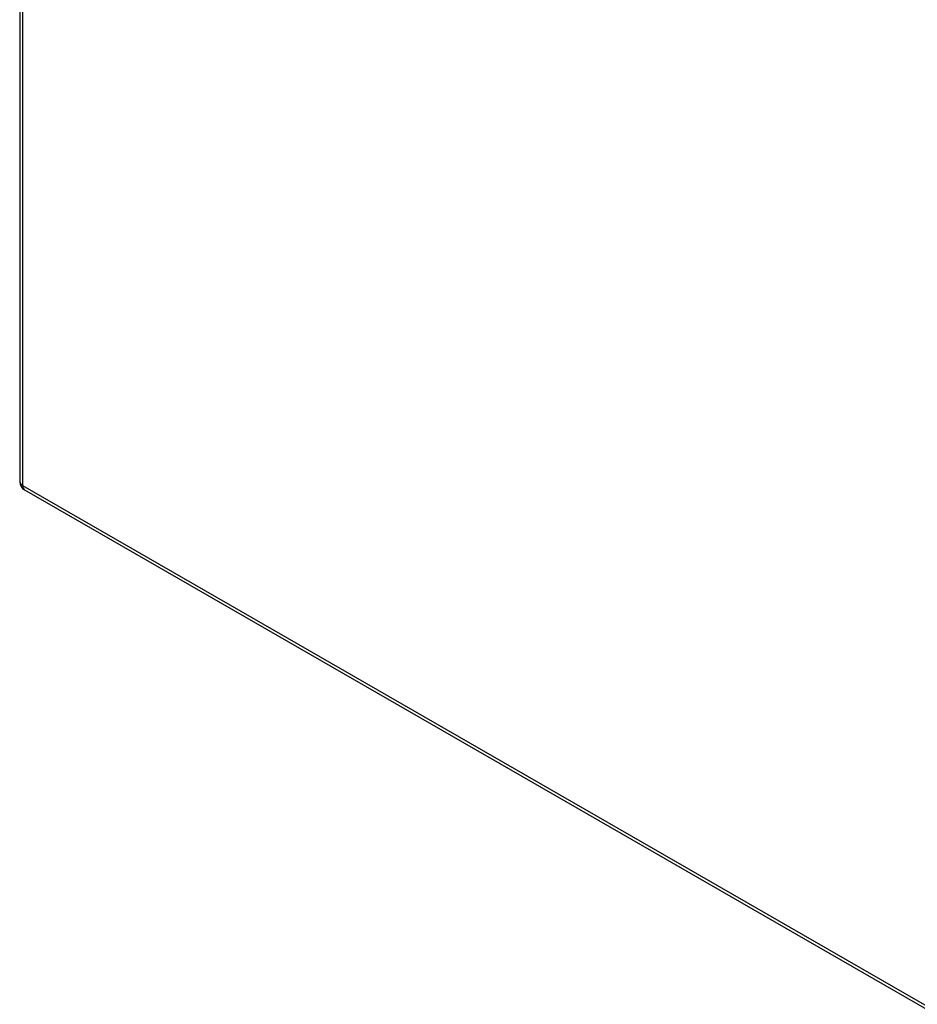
# Model space of a CAD drawing. Header units: inches. Extents: x 7 to 228, y 17 to 114.
# Tile 111 of 143: x 193.44 to 202.5, y 86.98 to 96.92. Entities that reach past the tile are written whole.
import ezdxf

# ---------------------------------------------------------------- set-up
doc = ezdxf.new("R2010")
doc.units = ezdxf.units.IN
doc.header["$MEASUREMENT"] = 0
doc.layers.add('Visible Edges(ANSI)', color=7, linetype='Continuous', lineweight=25)
doc.layers.add('Visible Tangent Edges(ANSI)', color=7, linetype='Continuous', lineweight=25)

msp = doc.modelspace()

# ---------------------------------------------------------------- linework, layer by layer
at = {"layer": 'Visible Edges(ANSI)'}
for p, q in [((193.4366, 106.7452), (193.4366, 92.2582)), ((193.4862, 92.1725), (227.148, 72.7879))]:
    msp.add_line(p, q, dxfattribs=at)
msp.add_arc((193.5356, 92.2582), 0.099, 180, 240.06401, dxfattribs=at)
at = {"layer": 'Visible Tangent Edges(ANSI)'}
for p, q in [((193.4656, 106.7049), (193.4656, 92.2179)), ((193.4656, 92.2179), (227.1274, 72.8334))]:
    msp.add_line(p, q, dxfattribs=at)
for major_axis, ratio, start_param, end_param in [((-0.099, 0), 0.575862, 0, 0.785398), ((-0.0494, -0.0858), 0.578093, 5.495853, 6.283185)]:
    msp.add_ellipse((193.5356, 92.2582), major_axis=major_axis, ratio=ratio, start_param=start_param, end_param=end_param, dxfattribs=at)

doc.saveas('drawing.dxf')
